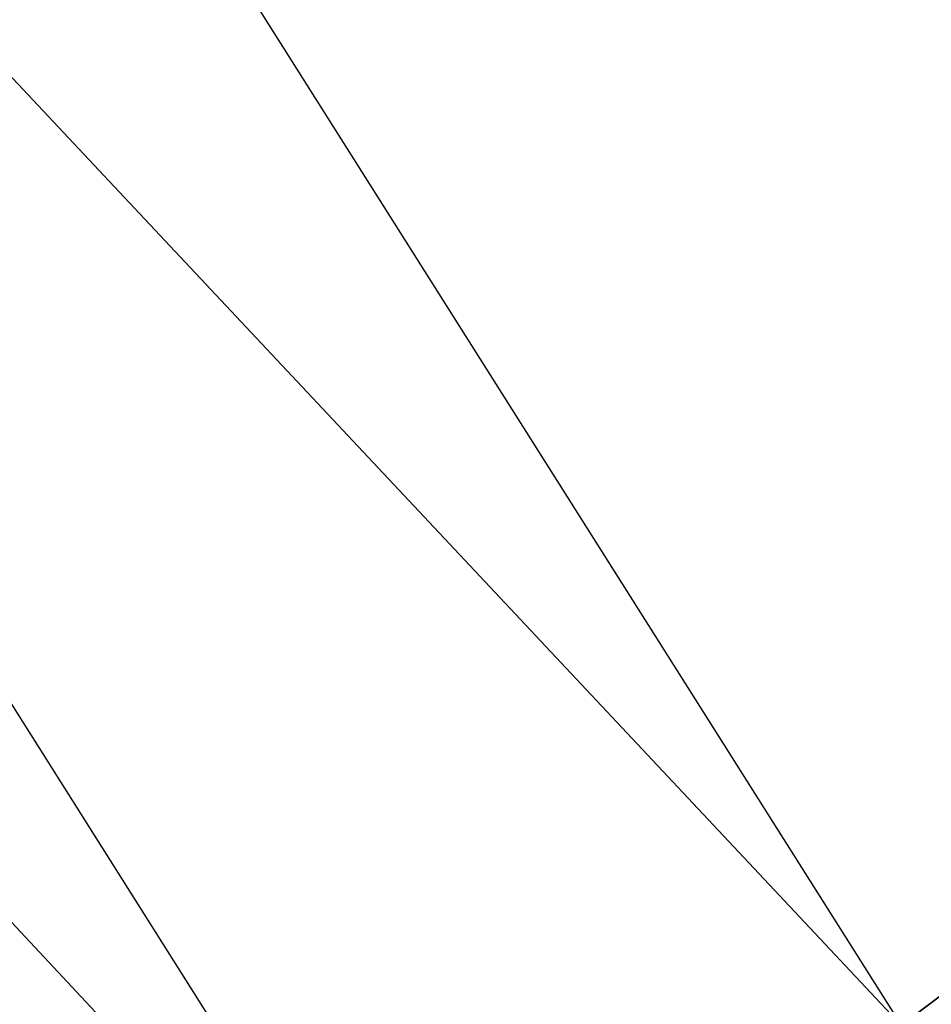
# Model space of a CAD drawing. Header units: millimetres. Extents: x -4 to 636, y -4 to 636.
# Tile 236 of 256: x 68.26 to 69.93, y 131.06 to 132.86. Entities that reach past the tile are written whole.
import ezdxf

# ---------------------------------------------------------------- set-up
doc = ezdxf.new("R2010")
doc.units = ezdxf.units.MM
doc.header["$LTSCALE"] = 25.4
doc.layers.get('0').update_dxf_attribs({"true_color": 0xff5454})

# ---------------------------------------------------------------- blocks, each defined once
blk = doc.blocks.new('AGNES-ROUND-LED-8210-8206-8188-8185.STL')
at = {"color": 7, "true_color": 0xffffff}
mesh = blk.add_polyface(dxfattribs=at)
corners = [(34.8079, 168.3676, -10.8004), (69.8737, 131.0212, 1.8359), (62.1124, 125.189, -10.8004), (43.4043, 172.8793, 1.8359)]
mesh.append_faces([[corners[k] for k in face] for face in [(0, 1, 2), (1, 0, 3)]], dxfattribs={"vtx0": -1, "color": 7})
mesh = blk.add_polyface(dxfattribs=at)
corners = [(69.0233, 130.3822, 1.8359), (33.8661, 167.8732, -10.8004), (61.2621, 124.55, -10.8004), (42.4624, 172.3849, 1.8359)]
mesh.append_faces([[corners[k] for k in face] for face in [(0, 1, 2), (1, 0, 3)]], dxfattribs={"vtx0": -1, "color": 7})
mesh = blk.add_polyface(dxfattribs=at)
corners = [(71.8527, 132.5083, 7.4965), (101.0891, 92.2585, 1.1271), (67.9974, 129.6112, 1.1271), (104.4297, 95.7364, 7.4965)]
mesh.append_faces([[corners[k] for k in face] for face in [(0, 1, 2), (1, 0, 3)]], dxfattribs={"vtx0": -1, "color": 7})
mesh = blk.add_polyface(dxfattribs=at)
corners = [(100.3054, 91.4426, 1.9938), (71.3269, 132.1132, 8.9889), (67.093, 128.9316, 1.9938), (103.9741, 95.2621, 8.9889)]
mesh.append_faces([[corners[k] for k in face] for face in [(0, 1, 2), (1, 0, 3)]], dxfattribs={"vtx0": -1, "color": 7})

msp = doc.modelspace()

# ---------------------------------------------------------------- block references
at = {"color": 0}
msp.add_blockref('AGNES-ROUND-LED-8210-8206-8188-8185.STL', (0, 0), dxfattribs=at)

doc.saveas('drawing.dxf')
